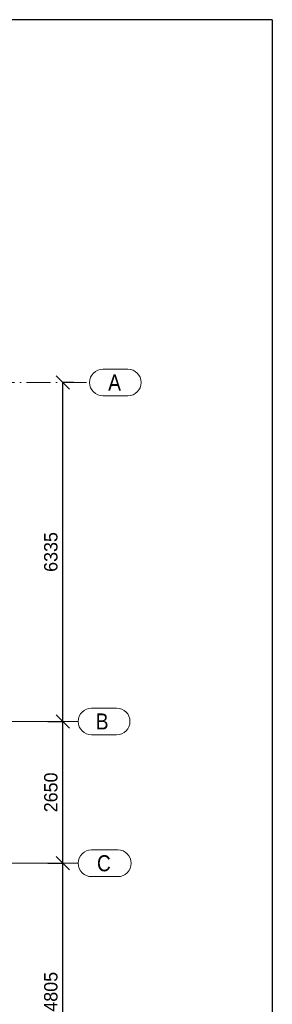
# Model space of a CAD drawing. Header units: millimetres. Extents: x -189 to 208706, y -45399 to 29996.
# Tile 14 of 16: x 67145 to 71868, y 11594 to 29996. Entities that reach past the tile are written whole.
import ezdxf

# ---------------------------------------------------------------- set-up
doc = ezdxf.new("R2010")
doc.units = ezdxf.units.MM
doc.header["$LTSCALE"] = 0.5
doc.linetypes.add('ACAD_ISO10W100', pattern=[18, 12, -3, 0, -3])
doc.linetypes.add('XKITLINE00', pattern=[0])
doc.layers.add('KOTY', color=4, linetype='Continuous')
doc.layers.add('Kóta', color=4, linetype='Continuous', lineweight=0)
doc.layers.add('Mřížka', color=4, linetype='ACAD_ISO10W100', lineweight=0)
doc.styles.add('ARIAL', font='ARIAL.TTF')
doc.dimstyles.new('ISO-25', dxfattribs={"dimscale": 100, "dimtxt": 2.5, "dimasz": 2.5, "dimexe": 0, "dimexo": 3, "dimgap": 1, "dimtad": 3, "dimdec": 0, "dimtxsty": 'Standard', "dimblk": 'OBLIQUE', "dimcen": 2.5, "dimclrd": 256, "dimclre": 256, "dimadec": 0, "dimazin": 0, "dimtfac": 1, "dimtdec": 0, "dimtmove": 0, "dimatfit": 3, "dimfxl": 0, "dimlwd": -1, "dimlwe": -1, "dimarcsym": 0})

# ---------------------------------------------------------------- blocks, each defined once
blk = doc.blocks.new('_Oblique')
at = {"color": 0, "linetype": 'ByBlock', "lineweight": -2}
blk.add_line((-0.5, -0.5), (0.5, 0.5), dxfattribs=at)
blk = doc.blocks.new('*D13')
at = {"layer": 'Defpoints', "color": 0}
for p in [(67370, 14230), (67953, 14230), (68443, 9425)]:
    blk.add_point(p, dxfattribs=at)
at = {"layer": 'KOTY'}
for p, q in [((67670, 14230), (67953, 14230)), ((67953, 9425), (67953, 14230)), ((68143, 9425), (67953, 9425))]:
    blk.add_line(p, q, dxfattribs=at)
at = {"layer": 'KOTY', "xscale": 250, "yscale": 250, "zscale": 250}
for p, rotation in [((67953, 14230), 90), ((67953, 9425), 270)]:
    blk.add_blockref('_Oblique', p, dxfattribs=dict(at, rotation=rotation))
at = {"layer": 'KOTY', "color": 0, "insert": (67728, 11828), "char_height": 250, "attachment_point": 5, "rotation": 90}
blk.add_mtext('4805', dxfattribs=at)
blk = doc.blocks.new('*D14')
at = {"layer": 'Defpoints', "color": 0}
for p in [(67370, 16880), (67953, 16880), (67370, 14230)]:
    blk.add_point(p, dxfattribs=at)
at = {"layer": 'KOTY'}
for p, q in [((67670, 16880), (67953, 16880)), ((67953, 14230), (67953, 16880)), ((67670, 14230), (67953, 14230))]:
    blk.add_line(p, q, dxfattribs=at)
at = {"layer": 'KOTY', "xscale": 250, "yscale": 250, "zscale": 250}
for p, rotation in [((67953, 16880), 90), ((67953, 14230), 270)]:
    blk.add_blockref('_Oblique', p, dxfattribs=dict(at, rotation=rotation))
at = {"layer": 'KOTY', "color": 0, "insert": (67728, 15555), "char_height": 250, "attachment_point": 5, "rotation": 90}
blk.add_mtext('2650', dxfattribs=at)
blk = doc.blocks.new('*D15')
at = {"layer": 'Defpoints', "color": 0}
for p in [(67953, 23215), (68450, 23215), (67370, 16880)]:
    blk.add_point(p, dxfattribs=at)
at = {"layer": 'KOTY'}
for p, q in [((68150, 23215), (67953, 23215)), ((67953, 16880), (67953, 23215)), ((67670, 16880), (67953, 16880))]:
    blk.add_line(p, q, dxfattribs=at)
at = {"layer": 'KOTY', "xscale": 250, "yscale": 250, "zscale": 250}
for p, rotation in [((67953, 23215), 90), ((67953, 16880), 270)]:
    blk.add_blockref('_Oblique', p, dxfattribs=dict(at, rotation=rotation))
at = {"layer": 'KOTY', "color": 0, "insert": (67728, 20048), "char_height": 250, "attachment_point": 5, "rotation": 90}
blk.add_mtext('6335', dxfattribs=at)

msp = doc.modelspace()

# ---------------------------------------------------------------- linework, layer by layer
for q in [(-188.7, 29995.9), (71867.8, -18591.7)]:
    msp.add_line((71867.8, 29995.9), q)
at = {"layer": 'Kóta', "linetype": 'XKITLINE00', "lineweight": 0}
for p, q in [((63457.3, 16880.3), (67369.9, 16880.3)), ((63457.3, 14230.3), (67369.9, 14230.3))]:
    msp.add_line(p, q, dxfattribs=at)
at = {"layer": 'Mřížka', "linetype": 'XKITLINE00', "lineweight": 0}
for p, q in [((68700.2, 23465.3), (69167.1, 23465.3)), ((68700.2, 22965.3), (69167.1, 22965.3)), ((68490.2, 17130.3), (68957.1, 17130.3)), ((68490.2, 16630.3), (68957.1, 16630.3)), ((68490.2, 14480.3), (68979.1, 14480.3)), ((68490.2, 13980.3), (68979.1, 13980.3))]:
    msp.add_line(p, q, dxfattribs=at)
at = {"layer": 'Mřížka', "lineweight": 15, "ltscale": 75}
for p, q in [((3136.8, 23215.3), (68450.2, 23215.3)), ((8491.5, 16880.3), (68240.2, 16880.3)), ((3136.8, 14230.3), (68240.2, 14230.3))]:
    msp.add_line(p, q, dxfattribs=at)
at = {"layer": 'Mřížka', "linetype": 'XKITLINE00', "lineweight": 0}
for centre, start, end in [((68700.2, 23215.3), 90, 270), ((69167.1, 23215.3), 270, 90), ((68490.2, 16880.3), 90, 270), ((68957.1, 16880.3), 270, 90), ((68490.2, 14230.3), 90, 270), ((68979.1, 14230.3), 270, 90)]:
    msp.add_arc(centre, 250, start, end, dxfattribs=at)

# ---------------------------------------------------------------- texts
at = {"layer": 'Mřížka', "style": 'ARIAL', "width": 0.85}
for s, p in [('A', (68800.2, 23065.3)), ('B', (68568.2, 16730.3)), ('C', (68590.2, 14080.3))]:
    msp.add_text(s, height=300, dxfattribs=at).set_placement(p)

# ---------------------------------------------------------------- dimensions: what is measured, and where the dimension line sits
at = {"layer": 'KOTY'}
for base, p1, p2, picture, middle in [((67953.4, 23215.3), (67369.9, 16880.3), (68450.2, 23215.3), '*D15', (67728.4, 20047.8)), ((67953.4, 16880.3), (67369.9, 14230.3), (67369.9, 16880.3), '*D14', (67728.4, 15555.3))]:
    dim = msp.add_linear_dim(base=base, p1=p1, p2=p2, angle=90, dimstyle='ISO-25', override={"dimtmove": 1}, dxfattribs=at)
    dim.commit()
    dim.dimension.update_dxf_attribs({"geometry": picture, "text_midpoint": middle})
dim = msp.add_linear_dim(base=(67953.4, 14230.3), p1=(68442.7, 9425.3), p2=(67369.9, 14230.3), angle=90, dimstyle='ISO-25', dxfattribs=at)
dim.commit()
dim.dimension.update_dxf_attribs({"geometry": '*D13', "text_midpoint": (67728.4, 11827.8)})

doc.saveas('drawing.dxf')
